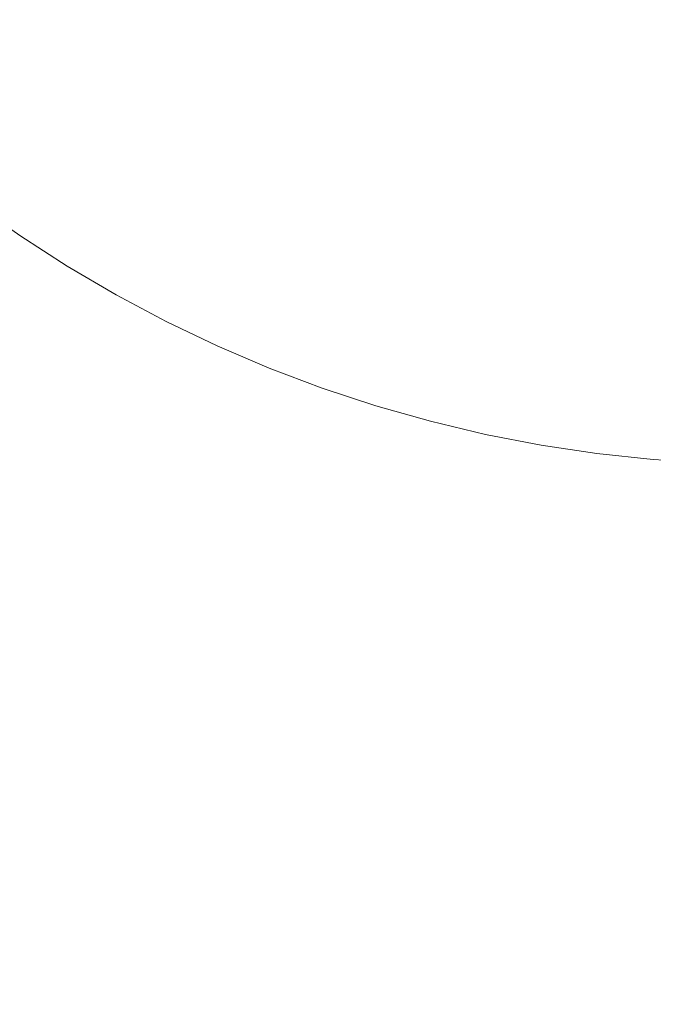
# Model space of a CAD drawing. Header units: centimetres. Extents: x -25.8 to 27.5, y 33.3 to 35.1.
# Tile 135 of 256: x -7.749 to -7.7014, y 33.6996 to 33.7734. Entities that reach past the tile are written whole.
import ezdxf

# ---------------------------------------------------------------- set-up
doc = ezdxf.new("R2010")
doc.units = ezdxf.units.CM
doc.header["$LTSCALE"] = 2.54
doc.layers.add('Lucido design-1', color=7, linetype='Continuous')

# ---------------------------------------------------------------- blocks, each defined once
blk = doc.blocks.new('Gruppo-6-1')
at = {"color": 7, "linetype": 'Continuous', "lineweight": 9}
for points in [[(-25.69296, 35.040112, 330.586121), (-25.69296, 33.440112, 330.586121), (27.40704, 33.440112, 330.586121), (27.40704, 35.040112, 330.586121)], [(-25.69296, 35.040112, 306.619358), (-25.69296, 33.440112, 306.619358), (27.40704, 33.440112, 306.619358), (27.40704, 35.040112, 306.619358)]]:
    blk.add_3dface(points, dxfattribs=at)
for points, invisible_edges in [([(-7.79296, 35.040112, 330.186121), (9.50704, 35.040112, 330.186121), (9.40704, 33.740112, 330.186121), (-7.69296, 33.740112, 330.186121)], 10), ([(-7.79296, 33.840112, 330.186121), (-7.79296, 35.040112, 330.186121), (-7.69296, 33.740112, 330.186121)], 10), ([(-7.79296, 35.040112, 306.219358), (9.50704, 35.040112, 306.219358), (9.40704, 33.740112, 306.219358), (-7.69296, 33.740112, 306.219358)], 10), ([(-7.79296, 33.840112, 306.219358), (-7.79296, 35.040112, 306.219358), (-7.69296, 33.740112, 306.219358)], 10), ([(-7.79287, 33.835868, 330.186121), (-7.79296, 33.840112, 330.186121), (-7.69296, 33.740112, 330.186121)], 10), ([(-7.79287, 33.835868, 306.219358), (-7.79296, 33.840112, 306.219358), (-7.69296, 33.740112, 306.219358)], 10), ([(-7.69296, 33.740112, 330.186121), (-7.79215, 33.82741, 330.186121), (-7.7926, 33.831631, 330.186121), (-7.79287, 33.835868, 330.186121)], 9), ([(-7.69296, 33.740112, 306.219358), (-7.79215, 33.82741, 306.219358), (-7.7926, 33.831631, 306.219358), (-7.79287, 33.835868, 306.219358)], 9), ([(-7.790716, 33.819044, 330.186121), (-7.791522, 33.823212, 330.186121), (-7.79215, 33.82741, 330.186121), (-7.69296, 33.740112, 330.186121)], 12), ([(-7.790716, 33.819044, 306.219358), (-7.791522, 33.823212, 306.219358), (-7.79215, 33.82741, 306.219358), (-7.69296, 33.740112, 306.219358)], 12), ([(-7.69296, 33.740112, 330.186121), (-7.788577, 33.81083, 330.186121), (-7.789733, 33.814914, 330.186121), (-7.790716, 33.819044, 330.186121)], 9), ([(-7.69296, 33.740112, 306.219358), (-7.788577, 33.81083, 306.219358), (-7.789733, 33.814914, 306.219358), (-7.790716, 33.819044, 306.219358)], 9), ([(-7.69296, 33.740112, 330.186121), (-7.785749, 33.802826, 330.186121), (-7.787248, 33.806798, 330.186121), (-7.788577, 33.81083, 330.186121)], 9), ([(-7.787248, 33.806798, 306.219358), (-7.788577, 33.81083, 306.219358), (-7.69296, 33.740112, 306.219358)], 10), ([(-7.69296, 33.740112, 306.219358), (-7.784083, 33.798922, 306.219358), (-7.785749, 33.802826, 306.219358), (-7.787248, 33.806798, 306.219358)], 9), ([(-7.782253, 33.795092, 330.186121), (-7.784083, 33.798922, 330.186121), (-7.785749, 33.802826, 330.186121), (-7.69296, 33.740112, 330.186121)], 12), ([(-7.780261, 33.791343, 306.219358), (-7.782253, 33.795092, 306.219358), (-7.784083, 33.798922, 306.219358), (-7.69296, 33.740112, 306.219358)], 12), ([(-7.780261, 33.791343, 330.186121), (-7.782253, 33.795092, 330.186121), (-7.69296, 33.740112, 330.186121)], 10), ([(-7.69296, 33.740112, 330.186121), (-7.775811, 33.784115, 330.186121), (-7.778113, 33.787681, 330.186121), (-7.780261, 33.791343, 330.186121)], 9), ([(-7.775811, 33.784115, 306.219358), (-7.778113, 33.787681, 306.219358), (-7.780261, 33.791343, 306.219358), (-7.69296, 33.740112, 306.219358)], 12), ([(-7.77336, 33.780649, 330.186121), (-7.775811, 33.784115, 330.186121), (-7.69296, 33.740112, 330.186121)], 10), ([(-7.69296, 33.740112, 306.219358), (-7.77336, 33.780649, 306.219358), (-7.775811, 33.784115, 306.219358)], 9), ([(-7.768027, 33.774045, 330.186121), (-7.770764, 33.77729, 330.186121), (-7.77336, 33.780649, 330.186121), (-7.69296, 33.740112, 330.186121)], 12), ([(-7.69296, 33.740112, 306.219358), (-7.770764, 33.77729, 306.219358), (-7.77336, 33.780649, 306.219358)], 9), ([(-7.765156, 33.770918, 306.219358), (-7.768027, 33.774045, 306.219358), (-7.770764, 33.77729, 306.219358), (-7.69296, 33.740112, 306.219358)], 12), ([(-7.69296, 33.740112, 330.186121), (-7.765156, 33.770918, 330.186121), (-7.768027, 33.774045, 330.186121)], 9), ([(-7.759027, 33.765045, 330.186121), (-7.762154, 33.767916, 330.186121), (-7.765156, 33.770918, 330.186121), (-7.69296, 33.740112, 330.186121)], 12), ([(-7.69296, 33.740112, 306.219358), (-7.762154, 33.767916, 306.219358), (-7.765156, 33.770918, 306.219358)], 9), ([(-7.69296, 33.740112, 306.219358), (-7.759027, 33.765045, 306.219358), (-7.762154, 33.767916, 306.219358)], 9), ([(-7.69296, 33.740112, 330.186121), (-7.755782, 33.762308, 330.186121), (-7.759027, 33.765045, 330.186121)], 9), ([(-7.752423, 33.759712, 306.219358), (-7.755782, 33.762308, 306.219358), (-7.759027, 33.765045, 306.219358), (-7.69296, 33.740112, 306.219358)], 12), ([(-7.748957, 33.757261, 330.186121), (-7.752423, 33.759712, 330.186121), (-7.755782, 33.762308, 330.186121), (-7.69296, 33.740112, 330.186121)], 12), ([(-7.751154, 33.754011, 306.219281), (-7.754756, 33.756559, 306.219281), (-7.752423, 33.759712, 306.219358), (-7.748957, 33.757261, 306.219358)], 11), ([(-7.69296, 33.740112, 306.219358), (-7.745391, 33.754959, 306.219358), (-7.748957, 33.757261, 306.219358), (-7.752423, 33.759712, 306.219358)], 9), ([(-7.747447, 33.751619, 330.186045), (-7.751154, 33.754011, 330.186045), (-7.748957, 33.757261, 330.186121), (-7.745391, 33.754959, 330.186121)], 11), ([(-7.747447, 33.751619, 306.219281), (-7.751154, 33.754011, 306.219281), (-7.748957, 33.757261, 306.219358), (-7.745391, 33.754959, 306.219358)], 11), ([(-7.748957, 33.757261, 330.186121), (-7.697204, 33.740202, 330.186121), (-7.701441, 33.740472, 330.186121)], 9), ([(-7.748957, 33.757261, 330.186121), (-7.69296, 33.740112, 330.186121), (-7.697204, 33.740202, 330.186121)], 9), ([(-7.701441, 33.740472, 330.186121), (-7.705662, 33.740922, 330.186121), (-7.70986, 33.74155, 330.186121), (-7.748957, 33.757261, 330.186121)], 12), ([(-7.741729, 33.752811, 330.186121), (-7.745391, 33.754959, 330.186121), (-7.748957, 33.757261, 330.186121), (-7.70986, 33.74155, 330.186121)], 12), ([(-7.743642, 33.749386, 330.186045), (-7.747447, 33.751619, 330.186045), (-7.745391, 33.754959, 330.186121), (-7.741729, 33.752811, 330.186121)], 11), ([(-7.743642, 33.749386, 306.219281), (-7.747447, 33.751619, 306.219281), (-7.745391, 33.754959, 306.219358), (-7.741729, 33.752811, 306.219358)], 11), ([(-7.745391, 33.754959, 306.219358), (-7.69296, 33.740112, 306.219358), (-7.697204, 33.740202, 306.219358), (-7.701441, 33.740472, 306.219358)], 9), ([(-7.73798, 33.750819, 306.219358), (-7.741729, 33.752811, 306.219358), (-7.745391, 33.754959, 306.219358), (-7.701441, 33.740472, 306.219358)], 12), ([(-7.749651, 33.74804, 330.185791), (-7.753508, 33.750529, 330.185791), (-7.751154, 33.754011, 330.186045), (-7.747447, 33.751619, 330.186045)], 15), ([(-7.749651, 33.74804, 306.219028), (-7.753508, 33.750529, 306.219028), (-7.751154, 33.754011, 306.219281), (-7.747447, 33.751619, 306.219281)], 15), ([(-7.739746, 33.747317, 330.186045), (-7.743642, 33.749386, 330.186045), (-7.741729, 33.752811, 330.186121), (-7.73798, 33.750819, 330.186121)], 11), ([(-7.739746, 33.747317, 306.219281), (-7.743642, 33.749386, 306.219281), (-7.741729, 33.752811, 306.219358), (-7.73798, 33.750819, 306.219358)], 11), ([(-7.70986, 33.74155, 330.186121), (-7.73415, 33.748989, 330.186121), (-7.73798, 33.750819, 330.186121), (-7.741729, 33.752811, 330.186121)], 9), ([(-7.745692, 33.745717, 330.185791), (-7.749651, 33.74804, 330.185791), (-7.747447, 33.751619, 330.186045), (-7.743642, 33.749386, 330.186045)], 15), ([(-7.745692, 33.745717, 306.219028), (-7.749651, 33.74804, 306.219028), (-7.747447, 33.751619, 306.219281), (-7.743642, 33.749386, 306.219281)], 15), ([(-7.735766, 33.745415, 330.186045), (-7.739746, 33.747317, 330.186045), (-7.73798, 33.750819, 330.186121), (-7.73415, 33.748989, 330.186121)], 11), ([(-7.735766, 33.745415, 306.219281), (-7.739746, 33.747317, 306.219281), (-7.73798, 33.750819, 306.219358), (-7.73415, 33.748989, 306.219358)], 11), ([(-7.701441, 33.740472, 306.219358), (-7.73415, 33.748989, 306.219358), (-7.73798, 33.750819, 306.219358)], 9), ([(-7.741639, 33.743564, 330.185791), (-7.745692, 33.745717, 330.185791), (-7.743642, 33.749386, 330.186045), (-7.739746, 33.747317, 330.186045)], 15), ([(-7.741639, 33.743564, 306.219028), (-7.745692, 33.745717, 306.219028), (-7.743642, 33.749386, 306.219281), (-7.739746, 33.747317, 306.219281)], 15), ([(-7.731708, 33.743684, 330.186045), (-7.735766, 33.745415, 330.186045), (-7.73415, 33.748989, 330.186121), (-7.730246, 33.747323, 330.186121)], 11), ([(-7.731708, 33.743684, 306.219281), (-7.735766, 33.745415, 306.219281), (-7.73415, 33.748989, 306.219358), (-7.730246, 33.747323, 306.219358)], 11), ([(-7.70986, 33.74155, 330.186121), (-7.730246, 33.747323, 330.186121), (-7.73415, 33.748989, 330.186121)], 9), ([(-7.701441, 33.740472, 306.219358), (-7.726274, 33.745824, 306.219358), (-7.730246, 33.747323, 306.219358), (-7.73415, 33.748989, 306.219358)], 9), ([(-7.747734, 33.742061, 330.185361), (-7.751847, 33.744474, 330.185361), (-7.749651, 33.74804, 330.185791), (-7.745692, 33.745717, 330.185791)], 15), ([(-7.747734, 33.742061, 306.218597), (-7.751847, 33.744474, 306.218597), (-7.749651, 33.74804, 306.219028), (-7.745692, 33.745717, 306.219028)], 15), ([(-7.737497, 33.741585, 330.185791), (-7.741639, 33.743564, 330.185791), (-7.739746, 33.747317, 330.186045), (-7.735766, 33.745415, 330.186045)], 15), ([(-7.737497, 33.741585, 306.219028), (-7.741639, 33.743564, 306.219028), (-7.739746, 33.747317, 306.219281), (-7.735766, 33.745415, 306.219281)], 15), ([(-7.727581, 33.742126, 330.186045), (-7.731708, 33.743684, 330.186045), (-7.730246, 33.747323, 330.186121), (-7.726274, 33.745824, 330.186121)], 11), ([(-7.727581, 33.742126, 306.219281), (-7.731708, 33.743684, 306.219281), (-7.730246, 33.747323, 306.219358), (-7.726274, 33.745824, 306.219358)], 11), ([(-7.730246, 33.747323, 330.186121), (-7.70986, 33.74155, 330.186121), (-7.714028, 33.742356, 330.186121), (-7.718158, 33.743339, 330.186121)], 9), ([(-7.718158, 33.743339, 330.186121), (-7.722242, 33.744495, 330.186121), (-7.726274, 33.745824, 330.186121), (-7.730246, 33.747323, 330.186121)], 8), ([(-7.743524, 33.739825, 330.185361), (-7.747734, 33.742061, 330.185361), (-7.745692, 33.745717, 330.185791), (-7.741639, 33.743564, 330.185791)], 15), ([(-7.743524, 33.739825, 306.218597), (-7.747734, 33.742061, 306.218597), (-7.745692, 33.745717, 306.219028), (-7.741639, 33.743564, 306.219028)], 15), ([(-7.723391, 33.740745, 330.186045), (-7.727581, 33.742126, 330.186045), (-7.726274, 33.745824, 330.186121), (-7.722242, 33.744495, 330.186121)], 11), ([(-7.723391, 33.740745, 306.219281), (-7.727581, 33.742126, 306.219281), (-7.726274, 33.745824, 306.219358), (-7.722242, 33.744495, 306.219358)], 11), ([(-7.718158, 33.743339, 306.219358), (-7.722242, 33.744495, 306.219358), (-7.726274, 33.745824, 306.219358), (-7.701441, 33.740472, 306.219358)], 12), ([(-7.733275, 33.739783, 330.185791), (-7.737497, 33.741585, 330.185791), (-7.735766, 33.745415, 330.186045), (-7.731708, 33.743684, 330.186045)], 15), ([(-7.733275, 33.739783, 306.219028), (-7.737497, 33.741585, 306.219028), (-7.735766, 33.745415, 306.219281), (-7.731708, 33.743684, 306.219281)], 15), ([(-7.749764, 33.738428, 330.184755), (-7.754028, 33.740931, 330.184755), (-7.751847, 33.744474, 330.185361), (-7.747734, 33.742061, 330.185361)], 15), ([(-7.749764, 33.738428, 306.217992), (-7.754028, 33.740931, 306.217992), (-7.751847, 33.744474, 306.218597), (-7.747734, 33.742061, 306.218597)], 15), ([(-7.719146, 33.739543, 330.186045), (-7.723391, 33.740745, 330.186045), (-7.722242, 33.744495, 330.186121), (-7.718158, 33.743339, 330.186121)], 11), ([(-7.719146, 33.739543, 306.219281), (-7.723391, 33.740745, 306.219281), (-7.722242, 33.744495, 306.219358), (-7.718158, 33.743339, 306.219358)], 11), ([(-7.739222, 33.737769, 330.185361), (-7.743524, 33.739825, 330.185361), (-7.741639, 33.743564, 330.185791), (-7.737497, 33.741585, 330.185791)], 15), ([(-7.739222, 33.737769, 306.218597), (-7.743524, 33.739825, 306.218597), (-7.741639, 33.743564, 306.219028), (-7.737497, 33.741585, 306.219028)], 15), ([(-7.728981, 33.738163, 330.185791), (-7.733275, 33.739783, 330.185791), (-7.731708, 33.743684, 330.186045), (-7.727581, 33.742126, 330.186045)], 15), ([(-7.728981, 33.738163, 306.219028), (-7.733275, 33.739783, 306.219028), (-7.731708, 33.743684, 306.219281), (-7.727581, 33.742126, 306.219281)], 15), ([(-7.714854, 33.738522, 330.186045), (-7.719146, 33.739543, 330.186045), (-7.718158, 33.743339, 330.186121), (-7.714028, 33.742356, 330.186121)], 11), ([(-7.714854, 33.738522, 306.219281), (-7.719146, 33.739543, 306.219281), (-7.718158, 33.743339, 306.219358), (-7.714028, 33.742356, 306.219358)], 11), ([(-7.701441, 33.740472, 306.219358), (-7.714028, 33.742356, 306.219358), (-7.718158, 33.743339, 306.219358)], 9), ([(-7.745397, 33.736109, 330.184755), (-7.749764, 33.738428, 330.184755), (-7.747734, 33.742061, 330.185361), (-7.743524, 33.739825, 330.185361)], 15), ([(-7.745397, 33.736109, 306.217992), (-7.749764, 33.738428, 306.217992), (-7.747734, 33.742061, 306.218597), (-7.743524, 33.739825, 306.218597)], 15), ([(-7.724622, 33.736726, 330.185791), (-7.728981, 33.738163, 330.185791), (-7.727581, 33.742126, 330.186045), (-7.723391, 33.740745, 330.186045)], 15), ([(-7.724622, 33.736726, 306.219028), (-7.728981, 33.738163, 306.219028), (-7.727581, 33.742126, 306.219281), (-7.723391, 33.740745, 306.219281)], 15), ([(-7.710523, 33.737685, 330.186045), (-7.714854, 33.738522, 330.186045), (-7.714028, 33.742356, 330.186121), (-7.70986, 33.74155, 330.186121)], 11), ([(-7.710523, 33.737685, 306.219281), (-7.714854, 33.738522, 306.219281), (-7.714028, 33.742356, 306.219358), (-7.70986, 33.74155, 306.219358)], 11), ([(-7.701441, 33.740472, 306.219358), (-7.705662, 33.740922, 306.219358), (-7.70986, 33.74155, 306.219358), (-7.714028, 33.742356, 306.219358)], 8), ([(-7.734837, 33.735898, 330.185361), (-7.739222, 33.737769, 330.185361), (-7.737497, 33.741585, 330.185791), (-7.733275, 33.739783, 330.185791)], 15), ([(-7.734837, 33.735898, 306.218597), (-7.739222, 33.737769, 306.218597), (-7.737497, 33.741585, 306.219028), (-7.733275, 33.739783, 306.219028)], 15), ([(-7.70616, 33.737031, 330.186045), (-7.710523, 33.737685, 330.186045), (-7.70986, 33.74155, 330.186121), (-7.705662, 33.740922, 330.186121)], 11), ([(-7.70616, 33.737031, 306.219281), (-7.710523, 33.737685, 306.219281), (-7.70986, 33.74155, 306.219358), (-7.705662, 33.740922, 306.219358)], 11), ([(-7.720205, 33.735475, 330.185791), (-7.724622, 33.736726, 330.185791), (-7.723391, 33.740745, 330.186045), (-7.719146, 33.739543, 330.186045)], 15), ([(-7.720205, 33.735475, 306.219028), (-7.724622, 33.736726, 306.219028), (-7.723391, 33.740745, 306.219281), (-7.719146, 33.739543, 306.219281)], 15), ([(-7.701773, 33.736564, 330.186045), (-7.70616, 33.737031, 330.186045), (-7.705662, 33.740922, 330.186121), (-7.701441, 33.740472, 330.186121)], 11), ([(-7.701773, 33.736564, 306.219281), (-7.70616, 33.737031, 306.219281), (-7.705662, 33.740922, 306.219358), (-7.701441, 33.740472, 306.219358)], 11), ([(-7.740936, 33.733977, 330.184755), (-7.745397, 33.736109, 330.184755), (-7.743524, 33.739825, 330.185361), (-7.739222, 33.737769, 330.185361)], 15), ([(-7.740936, 33.733977, 306.217992), (-7.745397, 33.736109, 306.217992), (-7.743524, 33.739825, 306.218597), (-7.739222, 33.737769, 306.218597)], 15), ([(-7.697371, 33.736283, 330.186045), (-7.701773, 33.736564, 330.186045), (-7.701441, 33.740472, 330.186121), (-7.697204, 33.740202, 330.186121)], 11), ([(-7.697371, 33.736283, 306.219281), (-7.701773, 33.736564, 306.219281), (-7.701441, 33.740472, 306.219358), (-7.697204, 33.740202, 306.219358)], 11), ([(-7.730376, 33.734215, 330.185361), (-7.734837, 33.735898, 330.185361), (-7.733275, 33.739783, 330.185791), (-7.728981, 33.738163, 330.185791)], 15), ([(-7.730376, 33.734215, 306.218597), (-7.734837, 33.735898, 306.218597), (-7.733275, 33.739783, 306.219028), (-7.728981, 33.738163, 306.219028)], 15), ([(-7.71574, 33.734413, 330.185791), (-7.720205, 33.735475, 330.185791), (-7.719146, 33.739543, 330.186045), (-7.714854, 33.738522, 330.186045)], 15), ([(-7.71574, 33.734413, 306.219028), (-7.720205, 33.735475, 306.219028), (-7.719146, 33.739543, 306.219281), (-7.714854, 33.738522, 306.219281)], 15), ([(-7.747256, 33.732423, 330.183976), (-7.751777, 33.734824, 330.183976), (-7.749764, 33.738428, 330.184755), (-7.745397, 33.736109, 330.184755)], 15), ([(-7.747256, 33.732423, 306.217213), (-7.751777, 33.734824, 306.217213), (-7.749764, 33.738428, 306.217992), (-7.745397, 33.736109, 306.217992)], 15), ([(-7.711233, 33.733542, 330.185791), (-7.71574, 33.734413, 330.185791), (-7.714854, 33.738522, 330.186045), (-7.710523, 33.737685, 330.186045)], 15), ([(-7.711233, 33.733542, 306.219028), (-7.71574, 33.734413, 306.219028), (-7.714854, 33.738522, 306.219281), (-7.710523, 33.737685, 306.219281)], 15), ([(-7.736388, 33.732037, 330.184755), (-7.740936, 33.733977, 330.184755), (-7.739222, 33.737769, 330.185361), (-7.734837, 33.735898, 330.185361)], 15), ([(-7.736388, 33.732037, 306.217992), (-7.740936, 33.733977, 306.217992), (-7.739222, 33.737769, 306.218597), (-7.734837, 33.735898, 306.218597)], 15), ([(-7.725848, 33.732722, 330.185361), (-7.730376, 33.734215, 330.185361), (-7.728981, 33.738163, 330.185791), (-7.724622, 33.736726, 330.185791)], 15), ([(-7.725848, 33.732722, 306.218597), (-7.730376, 33.734215, 306.218597), (-7.728981, 33.738163, 306.219028), (-7.724622, 33.736726, 306.219028)], 15), ([(-7.706694, 33.732862, 330.185791), (-7.711233, 33.733542, 330.185791), (-7.710523, 33.737685, 330.186045), (-7.70616, 33.737031, 330.186045)], 15), ([(-7.706694, 33.732862, 306.219028), (-7.711233, 33.733542, 306.219028), (-7.710523, 33.737685, 306.219281), (-7.70616, 33.737031, 306.219281)], 15), ([(-7.70213, 33.732376, 330.185791), (-7.706694, 33.732862, 330.185791), (-7.70616, 33.737031, 330.186045), (-7.701773, 33.736564, 330.186045)], 15), ([(-7.70213, 33.732376, 306.219028), (-7.706694, 33.732862, 306.219028), (-7.70616, 33.737031, 306.219281), (-7.701773, 33.736564, 306.219281)], 15), ([(-7.72126, 33.731423, 330.185361), (-7.725848, 33.732722, 330.185361), (-7.724622, 33.736726, 330.185791), (-7.720205, 33.735475, 330.185791)], 15), ([(-7.72126, 33.731423, 306.218597), (-7.725848, 33.732722, 306.218597), (-7.724622, 33.736726, 306.219028), (-7.720205, 33.735475, 306.219028)], 15), ([(-7.697549, 33.732084, 330.185791), (-7.70213, 33.732376, 330.185791), (-7.701773, 33.736564, 330.186045), (-7.697371, 33.736283, 330.186045)], 15), ([(-7.697549, 33.732084, 306.219028), (-7.70213, 33.732376, 306.219028), (-7.701773, 33.736564, 306.219281), (-7.697371, 33.736283, 306.219281)], 15), ([(-7.742636, 33.730216, 330.183976), (-7.747256, 33.732423, 330.183976), (-7.745397, 33.736109, 330.184755), (-7.740936, 33.733977, 330.184755)], 15), ([(-7.742636, 33.730216, 306.217213), (-7.747256, 33.732423, 306.217213), (-7.745397, 33.736109, 306.217992), (-7.740936, 33.733977, 306.217992)], 15), ([(-7.731762, 33.730291, 330.184755), (-7.736388, 33.732037, 330.184755), (-7.734837, 33.735898, 330.185361), (-7.730376, 33.734215, 330.185361)], 15), ([(-7.731762, 33.730291, 306.217992), (-7.736388, 33.732037, 306.217992), (-7.734837, 33.735898, 306.218597), (-7.730376, 33.734215, 306.218597)], 15), ([(-7.716622, 33.73032, 330.185361), (-7.72126, 33.731423, 330.185361), (-7.720205, 33.735475, 330.185791), (-7.71574, 33.734413, 330.185791)], 15), ([(-7.716622, 33.73032, 306.218597), (-7.72126, 33.731423, 306.218597), (-7.720205, 33.735475, 306.219028), (-7.71574, 33.734413, 306.219028)], 15), ([(-7.749096, 33.728773, 330.183026), (-7.753771, 33.731256, 330.183026), (-7.751777, 33.734824, 330.183976), (-7.747256, 33.732423, 330.183976)], 15), ([(-7.749096, 33.728773, 306.216262), (-7.753771, 33.731256, 306.216262), (-7.751777, 33.734824, 306.217213), (-7.747256, 33.732423, 306.217213)], 15), ([(-7.737927, 33.728206, 330.183976), (-7.742636, 33.730216, 330.183976), (-7.740936, 33.733977, 330.184755), (-7.736388, 33.732037, 330.184755)], 15), ([(-7.737927, 33.728206, 306.217213), (-7.742636, 33.730216, 306.217213), (-7.740936, 33.733977, 306.217992), (-7.736388, 33.732037, 306.217992)], 15), ([(-7.727066, 33.728743, 330.184755), (-7.731762, 33.730291, 330.184755), (-7.730376, 33.734215, 330.185361), (-7.725848, 33.732722, 330.185361)], 15), ([(-7.727066, 33.728743, 306.217992), (-7.731762, 33.730291, 306.217992), (-7.730376, 33.734215, 306.218597), (-7.725848, 33.732722, 306.218597)], 15), ([(-7.711941, 33.729415, 330.185361), (-7.716622, 33.73032, 330.185361), (-7.71574, 33.734413, 330.185791), (-7.711233, 33.733542, 330.185791)], 15), ([(-7.711941, 33.729415, 306.218597), (-7.716622, 33.73032, 306.218597), (-7.71574, 33.734413, 306.219028), (-7.711233, 33.733542, 306.219028)], 15), ([(-7.707226, 33.728709, 330.185361), (-7.711941, 33.729415, 330.185361), (-7.711233, 33.733542, 330.185791), (-7.706694, 33.732862, 330.185791)], 15), ([(-7.707226, 33.728709, 306.218597), (-7.711941, 33.729415, 306.218597), (-7.711233, 33.733542, 306.219028), (-7.706694, 33.732862, 306.219028)], 15), ([(-7.74432, 33.726491, 330.183026), (-7.749096, 33.728773, 330.183026), (-7.747256, 33.732423, 330.183976), (-7.742636, 33.730216, 330.183976)], 15), ([(-7.74432, 33.726491, 306.216262), (-7.749096, 33.728773, 306.216262), (-7.747256, 33.732423, 306.217213), (-7.742636, 33.730216, 306.217213)], 15), ([(-7.722309, 33.727396, 330.184755), (-7.727066, 33.728743, 330.184755), (-7.725848, 33.732722, 330.185361), (-7.72126, 33.731423, 330.185361)], 15), ([(-7.722309, 33.727396, 306.217992), (-7.727066, 33.728743, 306.217992), (-7.725848, 33.732722, 306.218597), (-7.72126, 33.731423, 306.218597)], 15), ([(-7.702485, 33.728204, 330.185361), (-7.707226, 33.728709, 330.185361), (-7.706694, 33.732862, 330.185791), (-7.70213, 33.732376, 330.185791)], 15), ([(-7.702485, 33.728204, 306.218597), (-7.707226, 33.728709, 306.218597), (-7.706694, 33.732862, 306.219028), (-7.70213, 33.732376, 306.219028)], 15), ([(-7.733137, 33.726399, 330.183976), (-7.737927, 33.728206, 330.183976), (-7.736388, 33.732037, 330.184755), (-7.731762, 33.730291, 330.184755)], 15), ([(-7.733137, 33.726399, 306.217213), (-7.737927, 33.728206, 306.217213), (-7.736388, 33.732037, 306.217992), (-7.731762, 33.730291, 306.217992)], 15), ([(-7.697727, 33.7279, 330.185361), (-7.702485, 33.728204, 330.185361), (-7.70213, 33.732376, 330.185791), (-7.697549, 33.732084, 330.185791)], 15), ([(-7.697727, 33.7279, 306.218597), (-7.702485, 33.728204, 306.218597), (-7.70213, 33.732376, 306.219028), (-7.697549, 33.732084, 306.219028)], 15), ([(-7.717499, 33.726252, 330.184755), (-7.722309, 33.727396, 330.184755), (-7.72126, 33.731423, 330.185361), (-7.716622, 33.73032, 330.185361)], 15), ([(-7.717499, 33.726252, 306.217992), (-7.722309, 33.727396, 306.217992), (-7.72126, 33.731423, 306.218597), (-7.716622, 33.73032, 306.218597)], 15), ([(-7.739452, 33.724413, 330.183026), (-7.74432, 33.726491, 330.183026), (-7.742636, 33.730216, 330.183976), (-7.737927, 33.728206, 330.183976)], 15), ([(-7.739452, 33.724413, 306.216262), (-7.74432, 33.726491, 306.216262), (-7.742636, 33.730216, 306.217213), (-7.737927, 33.728206, 306.217213)], 15), ([(-7.728275, 33.724796, 330.183976), (-7.733137, 33.726399, 330.183976), (-7.731762, 33.730291, 330.184755), (-7.727066, 33.728743, 330.184755)], 15), ([(-7.728275, 33.724796, 306.217213), (-7.733137, 33.726399, 306.217213), (-7.731762, 33.730291, 306.217992), (-7.727066, 33.728743, 306.217992)], 15), ([(-7.712644, 33.725313, 330.184755), (-7.717499, 33.726252, 330.184755), (-7.716622, 33.73032, 330.185361), (-7.711941, 33.729415, 330.185361)], 15), ([(-7.712644, 33.725313, 306.217992), (-7.717499, 33.726252, 306.217992), (-7.716622, 33.73032, 306.218597), (-7.711941, 33.729415, 306.218597)], 15), ([(-7.745984, 33.722809, 330.181905), (-7.750915, 33.725165, 330.181905), (-7.749096, 33.728773, 330.183026), (-7.74432, 33.726491, 330.183026)], 15), ([(-7.745984, 33.722809, 306.215142), (-7.750915, 33.725165, 306.215142), (-7.749096, 33.728773, 306.216262), (-7.74432, 33.726491, 306.216262)], 15), ([(-7.723349, 33.723401, 330.183976), (-7.728275, 33.724796, 330.183976), (-7.727066, 33.728743, 330.184755), (-7.722309, 33.727396, 330.184755)], 15), ([(-7.723349, 33.723401, 306.217213), (-7.728275, 33.724796, 306.217213), (-7.727066, 33.728743, 306.217992), (-7.722309, 33.727396, 306.217992)], 15), ([(-7.707754, 33.724581, 330.184755), (-7.712644, 33.725313, 330.184755), (-7.711941, 33.729415, 330.185361), (-7.707226, 33.728709, 330.185361)], 15), ([(-7.707754, 33.724581, 306.217992), (-7.712644, 33.725313, 306.217992), (-7.711941, 33.729415, 306.218597), (-7.707226, 33.728709, 306.218597)], 15), ([(-7.734499, 33.722544, 330.183026), (-7.739452, 33.724413, 330.183026), (-7.737927, 33.728206, 330.183976), (-7.733137, 33.726399, 330.183976)], 15), ([(-7.734499, 33.722544, 306.216262), (-7.739452, 33.724413, 306.216262), (-7.737927, 33.728206, 306.217213), (-7.733137, 33.726399, 306.217213)], 15), ([(-7.702838, 33.724057, 330.184755), (-7.707754, 33.724581, 330.184755), (-7.707226, 33.728709, 330.185361), (-7.702485, 33.728204, 330.185361)], 15), ([(-7.702838, 33.724057, 306.217992), (-7.707754, 33.724581, 306.217992), (-7.707226, 33.728709, 306.218597), (-7.702485, 33.728204, 306.218597)], 15), ([(-7.697903, 33.723743, 330.184755), (-7.702838, 33.724057, 330.184755), (-7.702485, 33.728204, 330.185361), (-7.697727, 33.7279, 330.185361)], 15), ([(-7.697903, 33.723743, 306.217992), (-7.702838, 33.724057, 306.217992), (-7.702485, 33.728204, 306.218597), (-7.697727, 33.7279, 306.218597)], 15), ([(-7.718368, 33.722217, 330.183976), (-7.723349, 33.723401, 330.183976), (-7.722309, 33.727396, 330.184755), (-7.717499, 33.726252, 330.184755)], 15), ([(-7.718368, 33.722217, 306.217213), (-7.723349, 33.723401, 306.217213), (-7.722309, 33.727396, 306.217992), (-7.717499, 33.726252, 306.217992)], 15), ([(-7.740958, 33.720664, 330.181905), (-7.745984, 33.722809, 330.181905), (-7.74432, 33.726491, 330.183026), (-7.739452, 33.724413, 330.183026)], 15), ([(-7.740958, 33.720664, 306.215142), (-7.745984, 33.722809, 306.215142), (-7.74432, 33.726491, 306.216262), (-7.739452, 33.724413, 306.216262)], 15), ([(-7.729472, 33.720887, 330.183026), (-7.734499, 33.722544, 330.183026), (-7.733137, 33.726399, 330.183976), (-7.728275, 33.724796, 330.183976)], 15), ([(-7.729472, 33.720887, 306.216262), (-7.734499, 33.722544, 306.216262), (-7.733137, 33.726399, 306.217213), (-7.728275, 33.724796, 306.217213)], 15), ([(-7.713342, 33.721244, 330.183976), (-7.718368, 33.722217, 330.183976), (-7.717499, 33.726252, 330.184755), (-7.712644, 33.725313, 330.184755)], 15), ([(-7.713342, 33.721244, 306.217213), (-7.718368, 33.722217, 306.217213), (-7.717499, 33.726252, 306.217992), (-7.712644, 33.725313, 306.217992)], 15), ([(-7.747626, 33.719177, 330.180618), (-7.75271, 33.721606, 330.180618), (-7.750915, 33.725165, 330.181905), (-7.745984, 33.722809, 330.181905)], 15), ([(-7.747626, 33.719177, 306.213855), (-7.75271, 33.721606, 306.213855), (-7.750915, 33.725165, 306.215142), (-7.745984, 33.722809, 306.215142)], 15), ([(-7.708279, 33.720486, 330.183976), (-7.713342, 33.721244, 330.183976), (-7.712644, 33.725313, 330.184755), (-7.707754, 33.724581, 330.184755)], 15), ([(-7.708279, 33.720486, 306.217213), (-7.713342, 33.721244, 306.217213), (-7.712644, 33.725313, 306.217992), (-7.707754, 33.724581, 306.217992)], 15), ([(-7.735845, 33.718735, 330.181905), (-7.740958, 33.720664, 330.181905), (-7.739452, 33.724413, 330.183026), (-7.734499, 33.722544, 330.183026)], 15), ([(-7.735845, 33.718735, 306.215142), (-7.740958, 33.720664, 306.215142), (-7.739452, 33.724413, 306.216262), (-7.734499, 33.722544, 306.216262)], 15), ([(-7.724379, 33.719445, 330.183026), (-7.729472, 33.720887, 330.183026), (-7.728275, 33.724796, 330.183976), (-7.723349, 33.723401, 330.183976)], 15), ([(-7.724379, 33.719445, 306.216262), (-7.729472, 33.720887, 306.216262), (-7.728275, 33.724796, 306.217213), (-7.723349, 33.723401, 306.217213)], 15), ([(-7.703188, 33.719944, 330.183976), (-7.708279, 33.720486, 330.183976), (-7.707754, 33.724581, 330.184755), (-7.702838, 33.724057, 330.184755)], 15), ([(-7.703188, 33.719944, 306.217213), (-7.708279, 33.720486, 306.217213), (-7.707754, 33.724581, 306.217992), (-7.702838, 33.724057, 306.217992)], 15), ([(-7.698079, 33.719618, 330.183976), (-7.703188, 33.719944, 330.183976), (-7.702838, 33.724057, 330.184755), (-7.697903, 33.723743, 330.184755)], 15), ([(-7.698079, 33.719618, 306.217213), (-7.703188, 33.719944, 306.217213), (-7.702838, 33.724057, 306.217992), (-7.697903, 33.723743, 306.217992)], 15), ([(-7.71923, 33.718221, 330.183026), (-7.724379, 33.719445, 330.183026), (-7.723349, 33.723401, 330.183976), (-7.718368, 33.722217, 330.183976)], 15), ([(-7.71923, 33.718221, 306.216262), (-7.724379, 33.719445, 306.216262), (-7.723349, 33.723401, 306.217213), (-7.718368, 33.722217, 306.217213)], 15), ([(-7.742444, 33.716966, 330.180618), (-7.747626, 33.719177, 330.180618), (-7.745984, 33.722809, 330.181905), (-7.740958, 33.720664, 330.181905)], 15), ([(-7.742444, 33.716966, 306.213855), (-7.747626, 33.719177, 306.213855), (-7.745984, 33.722809, 306.215142), (-7.740958, 33.720664, 306.215142)], 15), ([(-7.730655, 33.717024, 330.181905), (-7.735845, 33.718735, 330.181905), (-7.734499, 33.722544, 330.183026), (-7.729472, 33.720887, 330.183026)], 15), ([(-7.730655, 33.717024, 306.215142), (-7.735845, 33.718735, 306.215142), (-7.734499, 33.722544, 306.216262), (-7.729472, 33.720887, 306.216262)], 15), ([(-7.714033, 33.717215, 330.183026), (-7.71923, 33.718221, 330.183026), (-7.718368, 33.722217, 330.183976), (-7.713342, 33.721244, 330.183976)], 15), ([(-7.714033, 33.717215, 306.216262), (-7.71923, 33.718221, 306.216262), (-7.718368, 33.722217, 306.217213), (-7.713342, 33.721244, 306.217213)], 15), ([(-7.749243, 33.7156, 330.179167), (-7.754477, 33.718101, 330.179167), (-7.75271, 33.721606, 330.180618), (-7.747626, 33.719177, 330.180618)], 15), ([(-7.749243, 33.7156, 306.212403), (-7.754477, 33.718101, 306.212403), (-7.75271, 33.721606, 306.213855), (-7.747626, 33.719177, 306.213855)], 15), ([(-7.737173, 33.714976, 330.180618), (-7.742444, 33.716966, 330.180618), (-7.740958, 33.720664, 330.181905), (-7.735845, 33.718735, 330.181905)], 15), ([(-7.737173, 33.714976, 306.213855), (-7.742444, 33.716966, 306.213855), (-7.740958, 33.720664, 306.215142), (-7.735845, 33.718735, 306.215142)], 15), ([(-7.725397, 33.715535, 330.181905), (-7.730655, 33.717024, 330.181905), (-7.729472, 33.720887, 330.183026), (-7.724379, 33.719445, 330.183026)], 15), ([(-7.725397, 33.715535, 306.215142), (-7.730655, 33.717024, 306.215142), (-7.729472, 33.720887, 306.216262), (-7.724379, 33.719445, 306.216262)], 15), ([(-7.708798, 33.716432, 330.183026), (-7.714033, 33.717215, 330.183026), (-7.713342, 33.721244, 330.183976), (-7.708279, 33.720486, 330.183976)], 15), ([(-7.708798, 33.716432, 306.216262), (-7.714033, 33.717215, 306.216262), (-7.713342, 33.721244, 306.217213), (-7.708279, 33.720486, 306.217213)], 15), ([(-7.703534, 33.715871, 330.183026), (-7.708798, 33.716432, 330.183026), (-7.708279, 33.720486, 330.183976), (-7.703188, 33.719944, 330.183976)], 15), ([(-7.703534, 33.715871, 306.216262), (-7.708798, 33.716432, 306.216262), (-7.708279, 33.720486, 306.217213), (-7.703188, 33.719944, 306.217213)], 15), ([(-7.698252, 33.715534, 330.183026), (-7.703534, 33.715871, 330.183026), (-7.703188, 33.719944, 330.183976), (-7.698079, 33.719618, 330.183976)], 15), ([(-7.698252, 33.715534, 306.216262), (-7.703534, 33.715871, 306.216262), (-7.703188, 33.719944, 306.217213), (-7.698079, 33.719618, 306.217213)], 15), ([(-7.743908, 33.713324, 330.179167), (-7.749243, 33.7156, 330.179167), (-7.747626, 33.719177, 330.180618), (-7.742444, 33.716966, 330.180618)], 15), ([(-7.743908, 33.713324, 306.212403), (-7.749243, 33.7156, 306.212403), (-7.747626, 33.719177, 306.213855), (-7.742444, 33.716966, 306.213855)], 15), ([(-7.720081, 33.714271, 330.181905), (-7.725397, 33.715535, 330.181905), (-7.724379, 33.719445, 330.183026), (-7.71923, 33.718221, 330.183026)], 15), ([(-7.720081, 33.714271, 306.215142), (-7.725397, 33.715535, 306.215142), (-7.724379, 33.719445, 306.216262), (-7.71923, 33.718221, 306.216262)], 15), ([(-7.731822, 33.713213, 330.180618), (-7.737173, 33.714976, 330.180618), (-7.735845, 33.718735, 330.181905), (-7.730655, 33.717024, 330.181905)], 15), ([(-7.731822, 33.713213, 306.213855), (-7.737173, 33.714976, 306.213855), (-7.735845, 33.718735, 306.215142), (-7.730655, 33.717024, 306.215142)], 15), ([(-7.714716, 33.713233, 330.181905), (-7.720081, 33.714271, 330.181905), (-7.71923, 33.718221, 330.183026), (-7.714033, 33.717215, 330.183026)], 15), ([(-7.714716, 33.713233, 306.215142), (-7.720081, 33.714271, 306.215142), (-7.71923, 33.718221, 306.216262), (-7.714033, 33.717215, 306.216262)], 15), ([(-7.738481, 33.711276, 330.179167), (-7.743908, 33.713324, 330.179167), (-7.742444, 33.716966, 330.180618), (-7.737173, 33.714976, 330.180618)], 15), ([(-7.738481, 33.711276, 306.212403), (-7.743908, 33.713324, 306.212403), (-7.742444, 33.716966, 306.213855), (-7.737173, 33.714976, 306.213855)], 15), ([(-7.726402, 33.711678, 330.180618), (-7.731822, 33.713213, 330.180618), (-7.730655, 33.717024, 330.181905), (-7.725397, 33.715535, 330.181905)], 15), ([(-7.726402, 33.711678, 306.213855), (-7.731822, 33.713213, 306.213855), (-7.730655, 33.717024, 306.215142), (-7.725397, 33.715535, 306.215142)], 15), ([(-7.709311, 33.712424, 330.181905), (-7.714716, 33.713233, 330.181905), (-7.714033, 33.717215, 330.183026), (-7.708798, 33.716432, 330.183026)], 15), ([(-7.709311, 33.712424, 306.215142), (-7.714716, 33.713233, 306.215142), (-7.714033, 33.717215, 306.216262), (-7.708798, 33.716432, 306.216262)], 15), ([(-7.703877, 33.711845, 330.181905), (-7.709311, 33.712424, 330.181905), (-7.708798, 33.716432, 330.183026), (-7.703534, 33.715871, 330.183026)], 15), ([(-7.703877, 33.711845, 306.215142), (-7.709311, 33.712424, 306.215142), (-7.708798, 33.716432, 306.216262), (-7.703534, 33.715871, 306.216262)], 15), ([(-7.745346, 33.709745, 330.177554), (-7.750832, 33.712085, 330.177554), (-7.749243, 33.7156, 330.179167), (-7.743908, 33.713324, 330.179167)], 15), ([(-7.745346, 33.709745, 306.210791), (-7.750832, 33.712085, 306.210791), (-7.749243, 33.7156, 306.212403), (-7.743908, 33.713324, 306.212403)], 15), ([(-7.720921, 33.710374, 330.180618), (-7.726402, 33.711678, 330.180618), (-7.725397, 33.715535, 330.181905), (-7.720081, 33.714271, 330.181905)], 15), ([(-7.720921, 33.710374, 306.213855), (-7.726402, 33.711678, 306.213855), (-7.725397, 33.715535, 306.215142), (-7.720081, 33.714271, 306.215142)], 15), ([(-7.698423, 33.711497, 330.181905), (-7.703877, 33.711845, 330.181905), (-7.703534, 33.715871, 330.183026), (-7.698252, 33.715534, 330.183026)], 15), ([(-7.698423, 33.711497, 306.215142), (-7.703877, 33.711845, 306.215142), (-7.703534, 33.715871, 306.216262), (-7.698252, 33.715534, 306.216262)], 15), ([(-7.732972, 33.70946, 330.179167), (-7.738481, 33.711276, 330.179167), (-7.737173, 33.714976, 330.180618), (-7.731822, 33.713213, 330.180618)], 15), ([(-7.732972, 33.70946, 306.212403), (-7.738481, 33.711276, 306.212403), (-7.737173, 33.714976, 306.213855), (-7.731822, 33.713213, 306.213855)], 15), ([(-7.715389, 33.709304, 330.180618), (-7.720921, 33.710374, 330.180618), (-7.720081, 33.714271, 330.181905), (-7.714716, 33.713233, 330.181905)], 15), ([(-7.715389, 33.709304, 306.213855), (-7.720921, 33.710374, 306.213855), (-7.720081, 33.714271, 306.215142), (-7.714716, 33.713233, 306.215142)], 15), ([(-7.739766, 33.707639, 330.177554), (-7.745346, 33.709745, 330.177554), (-7.743908, 33.713324, 330.179167), (-7.738481, 33.711276, 330.179167)], 15), ([(-7.739766, 33.707639, 306.210791), (-7.745346, 33.709745, 306.210791), (-7.743908, 33.713324, 306.212403), (-7.738481, 33.711276, 306.212403)], 15), ([(-7.727391, 33.707879, 330.179167), (-7.732972, 33.70946, 330.179167), (-7.731822, 33.713213, 330.180618), (-7.726402, 33.711678, 330.180618)], 15), ([(-7.727391, 33.707879, 306.212403), (-7.732972, 33.70946, 306.212403), (-7.731822, 33.713213, 306.213855), (-7.726402, 33.711678, 306.213855)], 15), ([(-7.709817, 33.70847, 330.180618), (-7.715389, 33.709304, 330.180618), (-7.714716, 33.713233, 330.181905), (-7.709311, 33.712424, 330.181905)], 15), ([(-7.709817, 33.70847, 306.213855), (-7.715389, 33.709304, 306.213855), (-7.714716, 33.713233, 306.215142), (-7.709311, 33.712424, 306.215142)], 15), ([(-7.746757, 33.706234, 330.175782), (-7.75239, 33.708638, 330.175782), (-7.750832, 33.712085, 330.177554), (-7.745346, 33.709745, 330.177554)], 15), ([(-7.746757, 33.706234, 306.209019), (-7.75239, 33.708638, 306.209019), (-7.750832, 33.712085, 306.210791), (-7.745346, 33.709745, 306.210791)], 15), ([(-7.704215, 33.707873, 330.180618), (-7.709817, 33.70847, 330.180618), (-7.709311, 33.712424, 330.181905), (-7.703877, 33.711845, 330.181905)], 15), ([(-7.704215, 33.707873, 306.213855), (-7.709817, 33.70847, 306.213855), (-7.709311, 33.712424, 306.215142), (-7.703877, 33.711845, 306.215142)], 15), ([(-7.698593, 33.707515, 330.180618), (-7.704215, 33.707873, 330.180618), (-7.703877, 33.711845, 330.181905), (-7.698423, 33.711497, 330.181905)], 15), ([(-7.698593, 33.707515, 306.213855), (-7.704215, 33.707873, 306.213855), (-7.703877, 33.711845, 306.215142), (-7.698423, 33.711497, 306.215142)], 15), ([(-7.734101, 33.705772, 330.177554), (-7.739766, 33.707639, 330.177554), (-7.738481, 33.711276, 330.179167), (-7.732972, 33.70946, 330.179167)], 15), ([(-7.734101, 33.705772, 306.210791), (-7.739766, 33.707639, 306.210791), (-7.738481, 33.711276, 306.212403), (-7.732972, 33.70946, 306.212403)], 15), ([(-7.721748, 33.706537, 330.179167), (-7.727391, 33.707879, 330.179167), (-7.726402, 33.711678, 330.180618), (-7.720921, 33.710374, 330.180618)], 15), ([(-7.721748, 33.706537, 306.212403), (-7.727391, 33.707879, 306.212403), (-7.726402, 33.711678, 306.213855), (-7.720921, 33.710374, 306.213855)], 15), ([(-7.716053, 33.705436, 330.179167), (-7.721748, 33.706537, 330.179167), (-7.720921, 33.710374, 330.180618), (-7.715389, 33.709304, 330.180618)], 15), ([(-7.716053, 33.705436, 306.212403), (-7.721748, 33.706537, 306.212403), (-7.720921, 33.710374, 306.213855), (-7.715389, 33.709304, 306.213855)], 15), ([(-7.741026, 33.704072, 330.175782), (-7.746757, 33.706234, 330.175782), (-7.745346, 33.709745, 330.177554), (-7.739766, 33.707639, 330.177554)], 15), ([(-7.741026, 33.704072, 306.209019), (-7.746757, 33.706234, 306.209019), (-7.745346, 33.709745, 306.210791), (-7.739766, 33.707639, 306.210791)], 15), ([(-7.728363, 33.704146, 330.177554), (-7.734101, 33.705772, 330.177554), (-7.732972, 33.70946, 330.179167), (-7.727391, 33.707879, 330.179167)], 15), ([(-7.728363, 33.704146, 306.210791), (-7.734101, 33.705772, 306.210791), (-7.732972, 33.70946, 306.212403), (-7.727391, 33.707879, 306.212403)], 15), ([(-7.710316, 33.704577, 330.179167), (-7.716053, 33.705436, 330.179167), (-7.715389, 33.709304, 330.180618), (-7.709817, 33.70847, 330.180618)], 15), ([(-7.710316, 33.704577, 306.212403), (-7.716053, 33.705436, 306.212403), (-7.715389, 33.709304, 306.213855), (-7.709817, 33.70847, 306.213855)], 15), ([(-7.748137, 33.702799, 330.173857), (-7.753915, 33.705264, 330.173857), (-7.75239, 33.708638, 330.175782), (-7.746757, 33.706234, 330.175782)], 15), ([(-7.748137, 33.702799, 306.207094), (-7.753915, 33.705264, 306.207094), (-7.75239, 33.708638, 306.209019), (-7.746757, 33.706234, 306.209019)], 15), ([(-7.704548, 33.703963, 330.179167), (-7.710316, 33.704577, 330.179167), (-7.709817, 33.70847, 330.180618), (-7.704215, 33.707873, 330.180618)], 15), ([(-7.704548, 33.703963, 306.212403), (-7.710316, 33.704577, 306.212403), (-7.709817, 33.70847, 306.213855), (-7.704215, 33.707873, 306.213855)], 15), ([(-7.735209, 33.702154, 330.175782), (-7.741026, 33.704072, 330.175782), (-7.739766, 33.707639, 330.177554), (-7.734101, 33.705772, 330.177554)], 15), ([(-7.735209, 33.702154, 306.209019), (-7.741026, 33.704072, 306.209019), (-7.739766, 33.707639, 306.210791), (-7.734101, 33.705772, 306.210791)], 15), ([(-7.72256, 33.702766, 330.177554), (-7.728363, 33.704146, 330.177554), (-7.727391, 33.707879, 330.179167), (-7.721748, 33.706537, 330.179167)], 15), ([(-7.72256, 33.702766, 306.210791), (-7.728363, 33.704146, 306.210791), (-7.727391, 33.707879, 306.212403), (-7.721748, 33.706537, 306.212403)], 15), ([(-7.698759, 33.703593, 330.179167), (-7.704548, 33.703963, 330.179167), (-7.704215, 33.707873, 330.180618), (-7.698593, 33.707515, 330.180618)], 15), ([(-7.698759, 33.703593, 306.212403), (-7.704548, 33.703963, 306.212403), (-7.704215, 33.707873, 306.213855), (-7.698593, 33.707515, 306.213855)], 15), ([(-7.74226, 33.700581, 330.173857), (-7.748137, 33.702799, 330.173857), (-7.746757, 33.706234, 330.175782), (-7.741026, 33.704072, 330.175782)], 15), ([(-7.74226, 33.700581, 306.207094), (-7.748137, 33.702799, 306.207094), (-7.746757, 33.706234, 306.209019), (-7.741026, 33.704072, 306.209019)], 15), ([(-7.716704, 33.701634, 330.177554), (-7.72256, 33.702766, 330.177554), (-7.721748, 33.706537, 330.179167), (-7.716053, 33.705436, 330.179167)], 15), ([(-7.716704, 33.701634, 306.210791), (-7.72256, 33.702766, 306.210791), (-7.721748, 33.706537, 306.212403), (-7.716053, 33.705436, 306.212403)], 15), ([(-7.749485, 33.699444, 330.17178), (-7.755404, 33.701969, 330.17178), (-7.753915, 33.705264, 330.173857), (-7.748137, 33.702799, 330.173857)], 15), ([(-7.749485, 33.699444, 306.205017), (-7.755404, 33.701969, 306.205017), (-7.753915, 33.705264, 306.207094), (-7.748137, 33.702799, 306.207094)], 15), ([(-7.729316, 33.700485, 330.175782), (-7.735209, 33.702154, 330.175782), (-7.734101, 33.705772, 330.177554), (-7.728363, 33.704146, 330.177554)], 15), ([(-7.729316, 33.700485, 306.209019), (-7.735209, 33.702154, 306.209019), (-7.734101, 33.705772, 306.210791), (-7.728363, 33.704146, 306.210791)], 15), ([(-7.710806, 33.700751, 330.177554), (-7.716704, 33.701634, 330.177554), (-7.716053, 33.705436, 330.179167), (-7.710316, 33.704577, 330.179167)], 15), ([(-7.710806, 33.700751, 306.210791), (-7.716704, 33.701634, 306.210791), (-7.716053, 33.705436, 306.212403), (-7.710316, 33.704577, 306.212403)], 15), ([(-7.704875, 33.700119, 330.177554), (-7.710806, 33.700751, 330.177554), (-7.710316, 33.704577, 330.179167), (-7.704548, 33.703963, 330.179167)], 15), ([(-7.704875, 33.700119, 306.210791), (-7.710806, 33.700751, 306.210791), (-7.710316, 33.704577, 306.212403), (-7.704548, 33.703963, 306.212403)], 15), ([(-7.736293, 33.698614, 330.173857), (-7.74226, 33.700581, 330.173857), (-7.741026, 33.704072, 330.175782), (-7.735209, 33.702154, 330.175782)], 15), ([(-7.736293, 33.698614, 306.207094), (-7.74226, 33.700581, 306.207094), (-7.741026, 33.704072, 306.209019), (-7.735209, 33.702154, 306.209019)], 15), ([(-7.723357, 33.699068, 330.175782), (-7.729316, 33.700485, 330.175782), (-7.728363, 33.704146, 330.177554), (-7.72256, 33.702766, 330.177554)], 15), ([(-7.723357, 33.699068, 306.209019), (-7.729316, 33.700485, 306.209019), (-7.728363, 33.704146, 306.210791), (-7.72256, 33.702766, 306.210791)], 15), ([(-7.698923, 33.69974, 330.177554), (-7.704875, 33.700119, 330.177554), (-7.704548, 33.703963, 330.179167), (-7.698759, 33.703593, 330.179167)], 15), ([(-7.698923, 33.69974, 306.210791), (-7.704875, 33.700119, 306.210791), (-7.704548, 33.703963, 306.212403), (-7.698759, 33.703593, 306.212403)], 15), ([(-7.743464, 33.697171, 330.17178), (-7.749485, 33.699444, 330.17178), (-7.748137, 33.702799, 330.173857), (-7.74226, 33.700581, 330.173857)], 15), ([(-7.743464, 33.697171, 306.205017), (-7.749485, 33.699444, 306.205017), (-7.748137, 33.702799, 306.207094), (-7.74226, 33.700581, 306.207094)], 15), ([(-7.717344, 33.697905, 330.175782), (-7.723357, 33.699068, 330.175782), (-7.72256, 33.702766, 330.177554), (-7.716704, 33.701634, 330.177554)], 15), ([(-7.717344, 33.697905, 306.209019), (-7.723357, 33.699068, 306.209019), (-7.72256, 33.702766, 306.210791), (-7.716704, 33.701634, 306.210791)], 15), ([(-7.730249, 33.696902, 330.173857), (-7.736293, 33.698614, 330.173857), (-7.735209, 33.702154, 330.175782), (-7.729316, 33.700485, 330.175782)], 15), ([(-7.730249, 33.696902, 306.207094), (-7.736293, 33.698614, 306.207094), (-7.735209, 33.702154, 306.209019), (-7.729316, 33.700485, 306.209019)], 15), ([(-7.711286, 33.696999, 330.175782), (-7.717344, 33.697905, 330.175782), (-7.716704, 33.701634, 330.177554), (-7.710806, 33.700751, 330.177554)], 15), ([(-7.711286, 33.696999, 306.209019), (-7.717344, 33.697905, 306.209019), (-7.716704, 33.701634, 306.210791), (-7.710806, 33.700751, 306.210791)], 15), ([(-7.705196, 33.69635, 330.175782), (-7.711286, 33.696999, 330.175782), (-7.710806, 33.700751, 330.177554), (-7.704875, 33.700119, 330.177554)], 15), ([(-7.705196, 33.69635, 306.209019), (-7.711286, 33.696999, 306.209019), (-7.710806, 33.700751, 306.210791), (-7.704875, 33.700119, 306.210791)], 15), ([(-7.737352, 33.695157, 330.17178), (-7.743464, 33.697171, 330.17178), (-7.74226, 33.700581, 330.173857), (-7.736293, 33.698614, 330.173857)], 15), ([(-7.737352, 33.695157, 306.205017), (-7.743464, 33.697171, 306.205017), (-7.74226, 33.700581, 306.207094), (-7.736293, 33.698614, 306.207094)], 15), ([(-7.724137, 33.695449, 330.173857), (-7.730249, 33.696902, 330.173857), (-7.729316, 33.700485, 330.175782), (-7.723357, 33.699068, 330.175782)], 15), ([(-7.724137, 33.695449, 306.207094), (-7.730249, 33.696902, 306.207094), (-7.729316, 33.700485, 306.209019), (-7.723357, 33.699068, 306.209019)], 15), ([(-7.699084, 33.69596, 330.175782), (-7.705196, 33.69635, 330.175782), (-7.704875, 33.700119, 330.177554), (-7.698923, 33.69974, 330.177554)], 15), ([(-7.699084, 33.69596, 306.209019), (-7.705196, 33.69635, 306.209019), (-7.704875, 33.700119, 306.210791), (-7.698923, 33.69974, 306.210791)], 15)]:
    blk.add_3dface(points, dxfattribs=dict(at, invisible_edges=invisible_edges))

msp = doc.modelspace()

# ---------------------------------------------------------------- block references
at = {"layer": 'Lucido design-1', "color": 7}
msp.add_blockref('Gruppo-6-1', (0, 0), dxfattribs=at)

doc.saveas('drawing.dxf')
